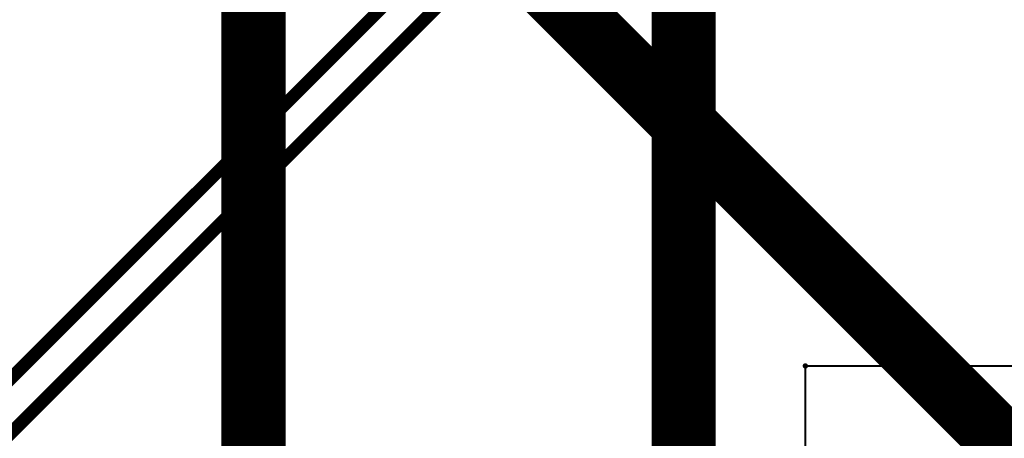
# Model space of a CAD drawing. Header units: millimetres. Extents: x -8 to 125, y -6 to 113.
# Tile 125 of 142: x 90 to 113, y 54 to 64. Entities that reach past the tile are written whole.
import ezdxf

# ---------------------------------------------------------------- set-up
doc = ezdxf.new("R2010")
doc.units = ezdxf.units.MM
for name, color, linetype, true_color in [('Component Marking Layer', 7, 'Continuous', 0x66ffcc), ('Component Shape Layer', 7, 'Continuous', 0x00cccc), ('Inner1', 7, 'Continuous', 0x999966), ('Inner2', 7, 'Continuous', 0x008000), ('Top Layer', 7, 'Continuous', 0xff0000)]:
    doc.layers.add(name, color=color, linetype=linetype, true_color=true_color)

msp = doc.modelspace()

# ---------------------------------------------------------------- hatches: boundary and pattern name
at = {"layer": 'Component Marking Layer'}
msp.add_hatch(color=256, dxfattribs=at).paths.add_polyline_path([(108.006, 55.489, 1), (108.126, 55.489, 1)])

# ---------------------------------------------------------------- linework, layer by layer
at = {"layer": 'Component Marking Layer', "const_width": 0.00508}
msp.add_lwpolyline([(108.006, 55.489, 1), (108.126, 55.489, 1)], format="xyb", close=True, dxfattribs=at)
at = {"layer": 'Component Shape Layer', "const_width": 0.0508}
msp.add_lwpolyline([(122.047, 55.489), (122.047, 34.935), (108.066, 34.935), (108.066, 55.489)], close=True, dxfattribs=at)
msp.add_lwpolyline([(122.047, 55.489), (122.047, 34.935), (108.066, 34.935), (108.066, 55.489)], close=True, dxfattribs=at)
at = {"layer": 'Inner1', "const_width": 1.5}
msp.add_lwpolyline([(114.808, 51.562), (101.092, 65.278)], dxfattribs=at)
at = {"layer": 'Inner2', "const_width": 1.5}
for points in [[(95.161, 68.705), (95.161, 52.91)], [(105.218, 66.232), (105.218, 52.225)]]:
    msp.add_lwpolyline(points, dxfattribs=at)
at = {"layer": 'Top Layer', "const_width": 0.3}
for points in [[(87.382, 51.816), (112.93, 77.365)], [(86.868, 52.578), (107.442, 73.152)]]:
    msp.add_lwpolyline(points, dxfattribs=at)

doc.saveas('drawing.dxf')
